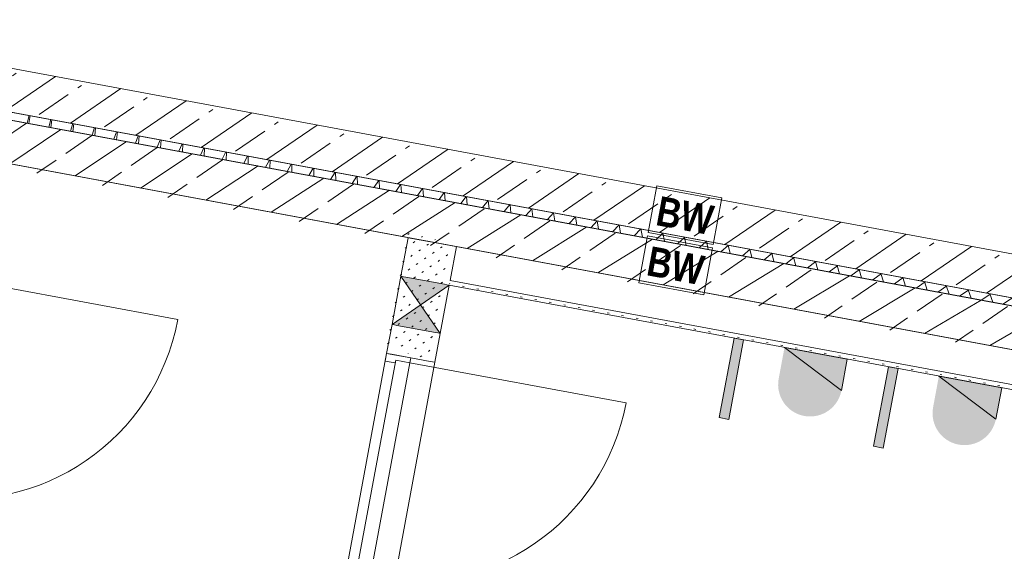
# Model space of a CAD drawing. Header units: metres. Extents: x 0 to 60282398, y -11592309 to 5708004.
# Tile 111 of 136: x 32353368.6 to 32353373.62, y 5707923.87 to 5707926.58. Entities that reach past the tile are written whole.
import ezdxf

# ---------------------------------------------------------------- set-up
doc = ezdxf.new("R2010")
doc.units = ezdxf.units.M
doc.header["$LTSCALE"] = 0.75
doc.layers.get('0').update_dxf_attribs({"linetype": 'CONTINUOUS'})
for name, color, linetype, lineweight in [('10417023$0$#9_002_GES I Übersicht Erdgeschoss_1_101_Wand Aussen.A', 7, 'CONTINUOUS', 25), ('10417023$0$#9_002_GES I Übersicht Erdgeschoss_1_607b_Brandschutz 1_100', 7, 'CONTINUOUS', 25), ('10417023$0$#9_002_GES I Übersicht Erdgeschoss_1_Neubau_102_Wand Innen.A', 7, 'CONTINUOUS', 25), ('10417023$0$#9_002_GES I Übersicht Erdgeschoss_1_Neubau_104_Decken.A', 7, 'CONTINUOUS', 25), ('10417023$0$#9_002_GES I Übersicht Erdgeschoss_1_Neubau_202_Innenwandbekleidun', 7, 'CONTINUOUS', 25), ('10417023$0$#9_002_GES I Übersicht Erdgeschoss_1_Neubau_303_Sanitäre.A', 7, 'CONTINUOUS', 25), ('10417023$0$Keine', 7, 'CONTINUOUS', 13)]:
    doc.layers.add(name, color=color, linetype=linetype, lineweight=lineweight)
doc.styles.add('10417023$0$Arial Narrow (bold)', font='ARIALNB.TTF')
pattern_1 = [(45, (0, 0), (-0.03535533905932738, 0.03535533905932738), [0.01, -0.03999999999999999])]
pattern_2 = [(44.99999999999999, (0, 0), (-0.1697056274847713, 0.1697056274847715), []), (44.99999999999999, (-0.08485281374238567, 0.08485281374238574), (-0.1697056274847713, 0.1697056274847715), [0.18, -0.05999999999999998])]

# ---------------------------------------------------------------- blocks, each defined once
blk = doc.blocks.new('10417023$0$#9_MKO_LP5_ARC_GES_UP_00_002_P_G_modell (3D)')
at = {"layer": '10417023$0$#9_002_GES I Übersicht Erdgeschoss_1_101_Wand Aussen.A', "linetype": 'Continuous', "lineweight": 5, "true_color": 0xff0000}
h = blk.add_hatch(dxfattribs=at)
h.set_pattern_fill('#9_DÄMMUNG__HART_1_0001', color=1, style=0, pattern_type=2)
h.set_pattern_definition([(44.99999999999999, (0, 0), (-0.05656854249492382, 0.05656854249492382), []), (135.0000000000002, (0, 0), (0.05656854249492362, 0.056568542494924), [])])
h.paths.add_polyline_path([(-32353454.47117382, -5707790.519532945), (-32353477.474228, -5707790.519532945), (-32353477.474228, -5707790.55957689), (-32353469.004228, -5707790.55957689), (-32353469.004228, -5707810.39957689), (-32353468.96423227, -5707810.39957689), (-32353468.96423227, -5707790.55957689), (-32353454.47117382, -5707790.55957689)])
at = {"layer": '10417023$0$#9_002_GES I Übersicht Erdgeschoss_1_Neubau_102_Wand Innen.A', "linetype": 'Continuous', "lineweight": 5, "true_color": 0xff0000}
h = blk.add_hatch(dxfattribs=at)
h.set_pattern_fill('#9_BETON__STAHLBETON_0001', color=1, style=0, pattern_type=2)
h.set_pattern_definition(pattern_2)
h.paths.add_polyline_path([(-32353477.474228, -5707790.51957689), (-32353454.69117382, -5707790.51957689), (-32353454.69117382, -5707790.29957689), (-32353477.474228, -5707790.29957689)])
h = blk.add_hatch(dxfattribs=at)
h.set_pattern_fill('#9_BETON__STAHLBETON_0001', color=1, style=0, pattern_type=2)
h.set_pattern_definition(pattern_2)
h.paths.add_polyline_path([(-32353477.474228, -5707790.779532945), (-32353470.024228, -5707790.779532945), (-32353470.024228, -5707790.559532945), (-32353477.474228, -5707790.559532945)])
at = {"layer": '10417023$0$#9_002_GES I Übersicht Erdgeschoss_1_Neubau_102_Wand Innen.A', "linetype": 'Continuous', "lineweight": 13, "true_color": 0xff0000}
h = blk.add_hatch(dxfattribs=at)
h.set_pattern_fill('#9_GIPS_0001', color=1, style=0, pattern_type=2)
h.set_pattern_definition(pattern_1)
h.paths.add_polyline_path([(-32353475.114228, -5707790.77957689), (-32353475.114228, -5707791.37957689), (-32353475.10172802, -5707791.37957689), (-32353475.10172802, -5707790.77957689)])
at = {"layer": '10417023$0$#9_002_GES I Übersicht Erdgeschoss_1_Neubau_102_Wand Innen.A', "linetype": 'Continuous', "lineweight": 13, "true_color": 0x1f1f1f}
h = blk.add_hatch(dxfattribs=at)
h.set_pattern_fill('#9_GIPS_0001', color=250, style=0, pattern_type=2)
h.set_pattern_definition(pattern_1)
h.paths.add_polyline_path([(-32353475.10172802, -5707790.77957689), (-32353475.10172802, -5707791.37957689), (-32353475.08922797, -5707791.37957689), (-32353475.08922797, -5707790.77957689)])
at = {"layer": '10417023$0$#9_002_GES I Übersicht Erdgeschoss_1_Neubau_102_Wand Innen.A', "linetype": 'Continuous', "lineweight": 13, "true_color": 0xff0000}
h = blk.add_hatch(dxfattribs=at)
h.set_pattern_fill('#9_GIPS_0001', color=1, style=0, pattern_type=2)
h.set_pattern_definition(pattern_1)
h.paths.add_polyline_path([(-32353475.08922797, -5707790.77957689), (-32353475.08922797, -5707791.37957689), (-32353474.889228, -5707791.37957689), (-32353474.889228, -5707790.77957689)])
at = {"layer": '10417023$0$#9_002_GES I Übersicht Erdgeschoss_1_Neubau_102_Wand Innen.A', "linetype": 'Continuous', "lineweight": 13, "true_color": 0x1f1f1f}
h = blk.add_hatch(dxfattribs=at)
h.set_pattern_fill('#9_GIPS_0001', color=250, style=0, pattern_type=2)
h.set_pattern_definition(pattern_1)
h.paths.add_polyline_path([(-32353474.87672802, -5707790.77957689), (-32353474.889228, -5707790.77957689), (-32353474.889228, -5707791.37957689), (-32353474.87672802, -5707791.37957689)])
at = {"layer": '10417023$0$#9_002_GES I Übersicht Erdgeschoss_1_Neubau_102_Wand Innen.A', "linetype": 'Continuous', "lineweight": 13, "true_color": 0xff0000}
h = blk.add_hatch(dxfattribs=at)
h.set_pattern_fill('#9_GIPS_0001', color=1, style=0, pattern_type=2)
h.set_pattern_definition(pattern_1)
h.paths.add_polyline_path([(-32353474.87672802, -5707791.37957689), (-32353474.86422797, -5707791.37957689), (-32353474.86422797, -5707790.77957689), (-32353474.87672802, -5707790.77957689)])
at = {"layer": '10417023$0$#9_002_GES I Übersicht Erdgeschoss_1_Neubau_202_Innenwandbekleidun', "linetype": 'Continuous', "lineweight": 5}
h = blk.add_hatch(dxfattribs=at)
h.set_pattern_fill('#9_GIPSKARTON_0001', style=0, pattern_type=2)
h.set_pattern_definition([(0, (0, 0), (0, 0.075), [0.009999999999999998, -0.06500000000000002])])
h.paths.add_polyline_path([(-32353470.164228, -5707790.95457689), (-32353474.864228, -5707790.95457689), (-32353474.864228, -5707790.97957689), (-32353470.164228, -5707790.97957689)])
at = {"layer": '10417023$0$#9_002_GES I Übersicht Erdgeschoss_1_Neubau_303_Sanitäre.A', "linetype": 'Continuous', "lineweight": 0, "true_color": 0xff0000}
h = blk.add_hatch(color=1, dxfattribs=at)
edge = h.paths.add_edge_path()
edge.add_line((-32353472.80155824, -5707790.97957689), (-32353473.12689776, -5707790.97957689))
edge.add_line((-32353473.12689776, -5707790.97957689), (-32353473.12689776, -5707791.142246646))
edge.add_arc((-32353472.964228, -5707791.142246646), 0.1626697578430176, 180, 270)
edge.add_arc((-32353472.964228, -5707791.142246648), 0.162669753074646, 270, 360.0000006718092)
edge.add_line((-32353472.80155824, -5707791.142246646), (-32353472.80155824, -5707790.97957689))
h = blk.add_hatch(color=1, dxfattribs=at)
edge = h.paths.add_edge_path()
edge.add_line((-32353472.00155824, -5707790.97957689), (-32353472.32689776, -5707790.97957689))
edge.add_line((-32353472.32689776, -5707790.97957689), (-32353472.32689776, -5707791.142246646))
edge.add_arc((-32353472.164228, -5707791.142246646), 0.1626697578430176, 180, 270)
edge.add_arc((-32353472.164228, -5707791.142246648), 0.162669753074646, 270, 360.0000006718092)
edge.add_line((-32353472.00155824, -5707791.142246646), (-32353472.00155824, -5707790.97957689))
at = {"layer": '10417023$0$#9_002_GES I Übersicht Erdgeschoss_1_101_Wand Aussen.A', "color": 1, "linetype": 'Continuous', "lineweight": 18, "true_color": 0xff0000, "flags": 128}
blk.add_lwpolyline([(-32353454.47117382, -5707790.519532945), (-32353454.47117382, -5707790.55957689), (-32353468.96423227, -5707790.55957689), (-32353468.96423227, -5707810.39957689), (-32353469.004228, -5707810.39957689), (-32353469.004228, -5707790.55957689), (-32353477.474228, -5707790.55957689), (-32353477.474228, -5707790.519532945)], close=True, dxfattribs=at)
at = {"layer": '10417023$0$#9_002_GES I Übersicht Erdgeschoss_1_607b_Brandschutz 1_100', "color": 1, "linetype": 'Continuous', "lineweight": 13, "true_color": 0xff0000}
for p, q in [((-32353473.57960765, -5707790.288253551), (-32353473.91710913, -5707790.288253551)), ((-32353473.91710913, -5707790.288253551), (-32353473.91710913, -5707790.530901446)), ((-32353473.57960765, -5707790.530901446), (-32353473.57960765, -5707790.288253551)), ((-32353473.91710913, -5707790.530901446), (-32353473.57960765, -5707790.530901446)), ((-32353473.57960765, -5707790.548209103), (-32353473.91710913, -5707790.548209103)), ((-32353473.91710913, -5707790.548209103), (-32353473.91710913, -5707790.790856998)), ((-32353473.57960765, -5707790.790856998), (-32353473.57960765, -5707790.548209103)), ((-32353473.91710913, -5707790.790856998), (-32353473.57960765, -5707790.790856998))]:
    blk.add_line(p, q, dxfattribs=at)
at = {"layer": '10417023$0$#9_002_GES I Übersicht Erdgeschoss_1_Neubau_102_Wand Innen.A', "color": 1, "linetype": 'Continuous', "lineweight": 18, "true_color": 0xff0000}
for p, q in [((-32353470.8039411, -5707790.29957689), (-32353477.474228, -5707790.29957689)), ((-32353477.474228, -5707790.51957689), (-32353470.8039411, -5707790.51957689)), ((-32353470.80394111, -5707790.559532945), (-32353477.474228, -5707790.559532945)), ((-32353477.274228, -5707790.779532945), (-32353470.80394111, -5707790.779532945))]:
    blk.add_line(p, q, dxfattribs=at)
at = {"layer": '10417023$0$#9_002_GES I Übersicht Erdgeschoss_1_Neubau_102_Wand Innen.A', "color": 1, "linetype": 'Continuous', "lineweight": 13, "true_color": 0xff0000}
for p, q in [((-32353475.114228, -5707790.77957689), (-32353475.114228, -5707790.97957689)), ((-32353474.864228, -5707790.77957689), (-32353475.114228, -5707790.77957689)), ((-32353474.864228, -5707790.95457689), (-32353474.864228, -5707790.77957689)), ((-32353475.10172802, -5707790.97957689), (-32353475.114228, -5707790.97957689)), ((-32353475.114228, -5707790.97957689), (-32353475.114228, -5707791.22957689)), ((-32353475.11422761, -5707790.979576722), (-32353474.86422732, -5707791.229577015)), ((-32353474.86422732, -5707790.979576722), (-32353475.11422761, -5707791.229577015)), ((-32353475.08922798, -5707790.97957689), (-32353475.10172802, -5707790.97957689)), ((-32353474.889228, -5707790.97957689), (-32353475.08922798, -5707790.97957689)), ((-32353474.87672802, -5707790.97957689), (-32353474.889228, -5707790.97957689)), ((-32353474.86422797, -5707790.97957689), (-32353474.87672802, -5707790.97957689)), ((-32353474.86422797, -5707791.22957689), (-32353474.86422797, -5707790.97957689)), ((-32353475.114228, -5707791.22957689), (-32353475.114228, -5707791.37957689)), ((-32353475.114228, -5707791.22957689), (-32353475.10172802, -5707791.22957689)), ((-32353475.10172802, -5707791.22957689), (-32353475.08922798, -5707791.22957689)), ((-32353475.08922798, -5707791.22957689), (-32353474.889228, -5707791.22957689)), ((-32353474.889228, -5707791.22957689), (-32353474.87672802, -5707791.22957689)), ((-32353474.87672802, -5707791.22957689), (-32353474.86422797, -5707791.22957689)), ((-32353474.864228, -5707791.37957689), (-32353474.864228, -5707791.22957689)), ((-32353477.31172838, -5707791.404576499), (-32353476.19172851, -5707791.404576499)), ((-32353475.11422761, -5707791.379577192), (-32353475.10172868, -5707791.379577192)), ((-32353475.11422761, -5707792.549577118), (-32353475.11422761, -5707791.379577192)), ((-32353475.11422761, -5707791.379577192), (-32353475.11422761, -5707791.419577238)), ((-32353474.98922819, -5707791.379577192), (-32353475.11422761, -5707791.379577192)), ((-32353475.11422761, -5707791.379577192), (-32353475.10172868, -5707791.379577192)), ((-32353475.11422761, -5707791.379577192), (-32353475.10172868, -5707791.379577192)), ((-32353475.11422761, -5707791.419577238), (-32353475.06222813, -5707791.419577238)), ((-32353475.10172868, -5707791.379577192), (-32353475.0892283, -5707791.379577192)), ((-32353475.10172868, -5707791.379577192), (-32353475.0892283, -5707791.379577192)), ((-32353475.10172868, -5707791.379577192), (-32353475.0892283, -5707791.379577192)), ((-32353475.0892283, -5707791.379577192), (-32353474.98922819, -5707791.379577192)), ((-32353475.0892283, -5707791.379577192), (-32353474.98922819, -5707791.379577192)), ((-32353475.0892283, -5707791.379577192), (-32353474.98922819, -5707791.379577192)), ((-32353475.06222813, -5707791.419577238), (-32353475.06222813, -5707791.404576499)), ((-32353475.06222813, -5707791.404576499), (-32353474.98922819, -5707791.404576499)), ((-32353475.06222813, -5707792.524576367), (-32353475.06222813, -5707791.404576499)), ((-32353475.06222813, -5707791.404576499), (-32353474.98922819, -5707791.404576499)), ((-32353474.98922819, -5707791.379577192), (-32353474.88922807, -5707791.379577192)), ((-32353474.98922819, -5707791.404576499), (-32353474.98922819, -5707791.379577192)), ((-32353474.98922819, -5707791.379577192), (-32353474.88922807, -5707791.379577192)), ((-32353474.98922819, -5707791.404576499), (-32353474.98922819, -5707792.524576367)), ((-32353474.98922819, -5707791.404576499), (-32353473.86922832, -5707791.404576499)), ((-32353474.88922807, -5707791.379577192), (-32353474.87672769, -5707791.379577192)), ((-32353474.88922807, -5707791.379577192), (-32353474.87672769, -5707791.379577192)), ((-32353474.87672769, -5707791.379577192), (-32353474.86422732, -5707791.379577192)), ((-32353474.87672769, -5707791.379577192), (-32353474.86422732, -5707791.379577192)), ((-32353474.86422732, -5707792.549577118), (-32353474.86422732, -5707791.379577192))]:
    blk.add_line(p, q, dxfattribs=at)
for centre in [(-32353477.311728, -5707791.404576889), (-32353474.989228, -5707791.404576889)]:
    blk.add_arc(centre, 1.120000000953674, 270, 359.9999999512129, dxfattribs=at)
at = {"layer": '10417023$0$#9_002_GES I Übersicht Erdgeschoss_1_Neubau_102_Wand Innen.A', "color": 1, "linetype": 'Continuous', "true_color": 0xff0000}
for points in [[(-32353474.86422797, -5707790.97957689), (-32353475.114228, -5707790.97957689), (-32353474.98922798, -5707791.10457689)], [(-32353474.86422797, -5707791.22957689), (-32353474.98922798, -5707791.10457689), (-32353475.114228, -5707791.22957689)]]:
    blk.add_solid(points, dxfattribs=at)
at = {"layer": '10417023$0$#9_002_GES I Übersicht Erdgeschoss_1_Neubau_104_Decken.A', "color": 1, "linetype": 'Continuous', "lineweight": 13, "true_color": 0xff0000, "flags": 128}
for points in [[(-32353499.24365664, -5707781.952985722), (-32353499.24365668, -5707777.242828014), (-32353491.34430819, -5707777.240905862), (-32353491.34429377, -5707777.249004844), (-32353488.711808, -5707777.242914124), (-32353474.36909785, -5707777.203502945), (-32353467.58052395, -5707777.184627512), (-32353458.71420428, -5707777.159975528), (-32353458.7142043, -5707776.82162203), (-32353452.08528951, -5707776.852814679), (-32353452.08528951, -5707777.242828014), (-32353452.08528951, -5707779.426313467), (-32353449.88417032, -5707779.426313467), (-32353449.88417032, -5707779.646313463), (-32353454.47117382, -5707779.646313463), (-32353454.47117382, -5707790.51957689), (-32353496.34426422, -5707790.51957689), (-32353496.34426422, -5707785.84991685), (-32353499.24365677, -5707785.84991685)], [(-32353491.64409519, -5707777.192828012), (-32353499.24365668, -5707777.192828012), (-32353499.24365668, -5707790.51957689), (-32353454.47117381, -5707790.51957689), (-32353454.47117381, -5707779.376313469), (-32353454.47117381, -5707776.841971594), (-32353458.7151397, -5707776.821626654), (-32353458.71420428, -5707777.159982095), (-32353462.62409527, -5707777.170791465), (-32353462.62409527, -5707788.759576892), (-32353491.64409519, -5707788.759576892)], [(-32353502.88381506, -5707792.679515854), (-32353502.88381511, -5707803.129576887), (-32353502.84381653, -5707803.129576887), (-32353502.84381653, -5707809.004576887), (-32353499.08931621, -5707809.004576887), (-32353497.57443247, -5707809.004576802), (-32353497.57443247, -5707810.154576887), (-32353495.52481159, -5707810.154576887), (-32353495.52560609, -5707813.099577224), (-32353472.62422376, -5707813.099576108), (-32353472.62422743, -5707808.219546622), (-32353469.004228, -5707808.219576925), (-32353469.004228, -5707794.11457689), (-32353469.004228, -5707790.779532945), (-32353469.004228, -5707790.559532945), (-32353477.474228, -5707790.559532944), (-32353480.474228, -5707790.559532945), (-32353491.124228, -5707790.559532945), (-32353498.444228, -5707790.559532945), (-32353498.444228, -5707792.679576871)], [(-32353498.22421727, -5707790.559532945), (-32353502.84380439, -5707790.559532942), (-32353502.84380439, -5707813.099576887), (-32353495.47442851, -5707813.099576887), (-32353495.47442851, -5707809.05457689), (-32353482.84109309, -5707809.05457689), (-32353482.84357996, -5707813.099573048), (-32353472.62421726, -5707813.099573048), (-32353472.62421726, -5707811.259577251), (-32353472.62421726, -5707806.979589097), (-32353469.00380439, -5707806.979589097), (-32353469.00380439, -5707790.559532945)], [(-32353469.22421727, -5707795.27957689), (-32353480.47421727, -5707795.27957689), (-32353480.47421727, -5707790.779532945), (-32353469.22421727, -5707790.779532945)]]:
    blk.add_lwpolyline(points, close=True, dxfattribs=at)
blk.add_lwpolyline([(-32353470.02422794, -5707790.779532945), (-32353480.474228, -5707790.779532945), (-32353480.474228, -5707795.279576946), (-32353470.02422794, -5707795.279576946)], dxfattribs=at)
at = {"layer": '10417023$0$#9_002_GES I Übersicht Erdgeschoss_1_Neubau_202_Innenwandbekleidun', "color": 1, "linetype": 'Continuous', "lineweight": 13, "true_color": 0xff0000}
for p, q in [((-32353470.164228, -5707790.95457689), (-32353474.864228, -5707790.95457689)), ((-32353474.864228, -5707790.97957689), (-32353470.164228, -5707790.97957689))]:
    blk.add_line(p, q, dxfattribs=at)
at = {"layer": '10417023$0$#9_002_GES I Übersicht Erdgeschoss_1_Neubau_202_Innenwandbekleidun', "color": 1, "linetype": 'Continuous', "true_color": 0xff0000}
blk.add_solid([(-32353462.67410613, -5707788.48957689), (-32353477.474228, -5707788.48957689), (-32353462.67410615, -5707788.53957689), (-32353477.474228, -5707788.53957689)], dxfattribs=at)
at = {"layer": '10417023$0$#9_002_GES I Übersicht Erdgeschoss_1_Neubau_303_Sanitäre.A', "color": 1, "linetype": 'Continuous', "lineweight": 13, "true_color": 0xff0000, "flags": 128}
for points in [[(-32353473.33856085, -5707790.97957689), (-32353473.38856085, -5707790.97957689), (-32353473.38856085, -5707791.392532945), (-32353473.33856085, -5707791.392532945)], [(-32353472.80155824, -5707790.97957689), (-32353473.12689776, -5707790.97957689), (-32353472.80155824, -5707791.142246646)], [(-32353472.53856085, -5707790.97957689), (-32353472.58856085, -5707790.97957689), (-32353472.58856085, -5707791.392532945), (-32353472.53856085, -5707791.392532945)], [(-32353472.00155824, -5707790.97957689), (-32353472.32689776, -5707790.97957689), (-32353472.00155824, -5707791.142246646)]]:
    blk.add_lwpolyline(points, close=True, dxfattribs=at)
at = {"layer": '10417023$0$#9_002_GES I Übersicht Erdgeschoss_1_Neubau_303_Sanitäre.A', "color": 1, "linetype": 'Continuous', "true_color": 0xff0000}
for points in [[(-32353473.33856085, -5707790.97957689), (-32353473.38856085, -5707790.97957689), (-32353473.33856085, -5707791.392532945), (-32353473.38856085, -5707791.392532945)], [(-32353472.53856085, -5707790.97957689), (-32353472.58856085, -5707790.97957689), (-32353472.53856085, -5707791.392532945), (-32353472.58856085, -5707791.392532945)]]:
    blk.add_solid(points, dxfattribs=at)
at = {"layer": '10417023$0$#9_002_GES I Übersicht Erdgeschoss_1_607b_Brandschutz 1_100', "color": 1, "true_color": 0xff0000, "char_height": 0.1502737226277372, "attachment_point": 5, "line_spacing_factor": 1.002187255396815, "style": '10417023$0$Arial Narrow (bold)'}
for insert in [(-32353473.7483588, -5707790.41098956), (-32353473.7483588, -5707790.670945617)]:
    blk.add_mtext('BW ', dxfattribs=dict(at, insert=insert))
blk = doc.blocks.new('10417023$0$2_MKO_LP5_LAN_GES_UP_00_002_V_A (3D)')
at = {"layer": '10417023$0$Keine'}
blk.add_blockref('10417023$0$#9_MKO_LP5_ARC_GES_UP_00_002_P_G_modell (3D)', (0, 0), dxfattribs=at)
blk = doc.blocks.new('10417023')
at = {"layer": '10417023$0$Keine', "rotation": 349.4819372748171}
blk.add_blockref('10417023$0$2_MKO_LP5_LAN_GES_UP_00_002_V_A (3D)', (65205154.93137175, 5413829.557758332), dxfattribs=at)

msp = doc.modelspace()

# ---------------------------------------------------------------- block references
msp.add_blockref('10417023', (0, 0))

doc.saveas('drawing.dxf')
